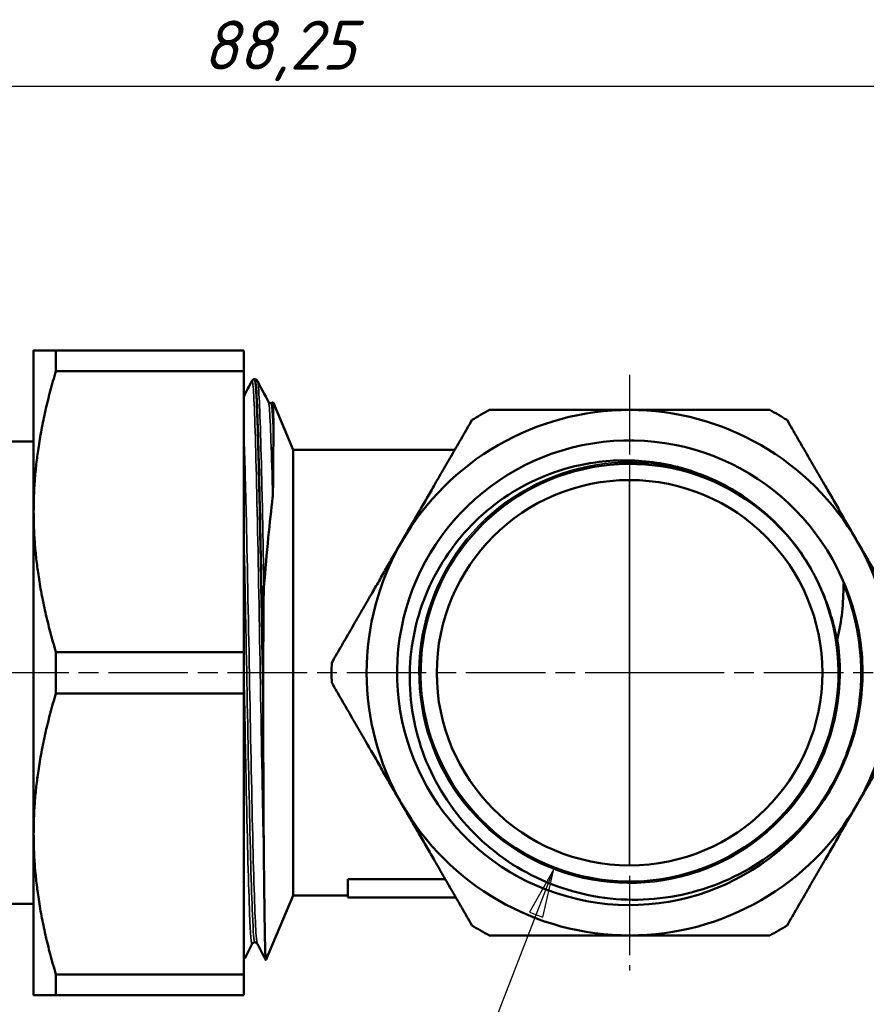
# Model space of a CAD drawing. Header units: millimetres. Extents: x -127 to 748, y -69 to 356.
# Tile 6 of 16: x 58 to 118, y 99 to 169. Entities that reach past the tile are written whole.
import ezdxf

# ---------------------------------------------------------------- set-up
doc = ezdxf.new("R2010")
doc.units = ezdxf.units.MM
doc.linetypes.add('CHAIN', pattern=[0.7087, 0.4724, -0.0591, 0.1181, -0.0591])
for name, color, linetype, lineweight in [('Видимые тонкие (ГОСТ)', 7, 'Continuous', 35), ('Видимый контур (ГОСТ)', 7, 'Continuous', 50), ('Маркер центра (ГОСТ)', 7, 'Continuous', 25), ('Размер (ГОСТ)', 7, 'Continuous', 25)]:
    doc.layers.add(name, color=color, linetype=linetype, lineweight=lineweight)
doc.styles.add('Обычный текст (ГОСТ)', font='GOST Common Italic.ttf')
doc.dimstyles.new('Обычный (ГОСТ)', dxfattribs={"dimtxt": 3.5, "dimasz": 3.5, "dimexe": 1, "dimexo": 0, "dimgap": 0.5, "dimtad": 1, "dimrnd": 1e-08, "dimtxsty": 'Обычный текст (ГОСТ)', "dimblk": 'Filled-1', "dimcen": 0.09, "dimdle": 15, "dimclrd": 256, "dimclre": 256, "dimclrt": 256, "dimazin": 2, "dimtfac": 0.714286, "dimtdec": 3, "dimtmove": 0, "dimatfit": 3, "dimfxl": 1, "dimtolj": 1, "dimlwd": 25, "dimlwe": 25, "dimarcsym": 0})

# ---------------------------------------------------------------- blocks, each defined once
blk = doc.blocks.new('Filled-1')
at = {"color": 0}
for p, q in [((0, 0), (-1, 0.143)), ((-1, 0.143), (-1, -0.143)), ((-1, 0), (0, 0)), ((-1, -0.143), (0, 0))]:
    blk.add_line(p, q, dxfattribs=at)
at = {"color": 0, "flags": 128}
blk.add_lwpolyline([(-1, -0.143), (0, 0), (-1, 0.143), (-1, -0.143)], dxfattribs=at)
at = {"color": 0}
blk.add_solid([(-1, -0.143), (0, 0), (-1, 0.143), (-1, -0.143)], dxfattribs=at)
blk = doc.blocks.new('*D9')
at = {"layer": 'Defpoints', "color": 0, "linetype": 'Continuous', "transparency": 16777216}
for p in [(34.427, 164.675), (34.427, 137.663), (122.677, 122.835)]:
    blk.add_point(p, dxfattribs=at)
at = {"layer": 'Размер (ГОСТ)', "linetype": 'Continuous', "lineweight": 25, "transparency": 16777216}
for p, q in [((34.427, 137.663), (34.427, 165.675)), ((122.677, 122.835), (122.677, 165.675)), ((119.177, 164.675), (37.927, 164.675))]:
    blk.add_line(p, q, dxfattribs=at)
at = {"layer": 'Размер (ГОСТ)', "linetype": 'Continuous', "lineweight": 25, "transparency": 16777216, "xscale": 3.5, "yscale": 3.5, "zscale": 3.5, "rotation": 180}
blk.add_blockref('Filled-1', (34.427, 164.675), dxfattribs=at)
at = {"layer": 'Размер (ГОСТ)', "linetype": 'Continuous', "lineweight": 25, "transparency": 16777216, "xscale": 3.5, "yscale": 3.5, "zscale": 3.5}
blk.add_blockref('Filled-1', (122.677, 164.675), dxfattribs=at)
at = {"layer": 'Размер (ГОСТ)', "linetype": 'Continuous', "lineweight": 25, "transparency": 16777216, "insert": (70.997, 169.375), "char_height": 3.5, "attachment_point": 1, "style": 'Обычный текст (ГОСТ)'}
blk.add_mtext('\\A1;88,25', dxfattribs=at)
blk = doc.blocks.new('*D13')
at = {"layer": 'Defpoints', "color": 0, "linetype": 'Continuous', "transparency": 16777216}
for p in [(101.43, 122.838), (96.024, 108.824)]:
    blk.add_point(p, dxfattribs=at)
at = {"layer": 'Размер (ГОСТ)', "linetype": 'Continuous', "lineweight": 25, "transparency": 16777216}
for p, q in [((86.904, 85.179), (94.764, 105.558)), ((70.569, 85.179), (86.904, 85.179))]:
    blk.add_line(p, q, dxfattribs=at)
at = {"layer": 'Размер (ГОСТ)', "linetype": 'Continuous', "lineweight": 25, "transparency": 16777216, "xscale": 3.5, "yscale": 3.5, "zscale": 3.5, "rotation": 68.90749392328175}
blk.add_blockref('Filled-1', (96.024, 108.824), dxfattribs=at)
at = {"layer": 'Размер (ГОСТ)', "linetype": 'Continuous', "lineweight": 25, "transparency": 16777216, "insert": (70.569, 89.181), "char_height": 3.5, "attachment_point": 1, "style": 'Обычный текст (ГОСТ)'}
blk.add_mtext('\\A1; \\fGOST Common|b0|i1;\\H3.5000;G 1"', dxfattribs=at)

msp = doc.modelspace()

# ---------------------------------------------------------------- linework, layer by layer
at = {"layer": 'Видимые тонкие (ГОСТ)'}
msp.add_line((101.417, 136.585), (101.417, 109.085), dxfattribs=at)
for points, knots in [([(74.497, 143.655), (74.507, 143.674), (74.516, 143.672), (74.526, 143.646), (74.603, 143.444), (74.679, 141.833), (74.756, 139.114), (74.832, 136.406), (74.908, 132.611), (74.985, 128.429), (75.061, 124.239), (75.138, 119.682), (75.214, 115.603), (75.26, 113.151), (75.306, 110.874), (75.352, 108.928)], [26.669797, 26.669797, 26.669797, 26.669797, 26.749943, 26.749943, 26.749943, 27.377399, 27.377399, 27.377399, 28.002455, 28.002455, 28.002455, 28.628861, 28.628861, 28.628861, 29.005237, 29.005237, 29.005237, 29.005237]), ([(74.897, 143.649), (74.925, 143.597), (74.953, 143.365), (74.981, 142.95), (75.058, 141.818), (75.134, 139.331), (75.211, 135.951), (75.257, 133.885), (75.304, 131.495), (75.351, 128.952)], [33.020463, 33.020463, 33.020463, 33.020463, 33.250045, 33.250045, 33.250045, 33.876504, 33.876504, 33.876504, 34.259489, 34.259489, 34.259489, 34.259489]), ([(75.668, 142.171), (75.691, 142.13), (75.713, 141.978), (75.736, 141.714), (75.815, 140.795), (75.894, 138.52), (75.973, 135.336)], [33.0230383, 33.0230383, 33.0230383, 33.0230383, 33.2088784, 33.2088784, 33.2088784, 33.8553396, 33.8553396, 33.8553396, 33.8553396]), ([(75.847, 142.066), (75.875, 142.068), (75.903, 141.904), (75.931, 141.572), (75.961, 141.206), (75.992, 140.641), (76.023, 139.896)], [32.9867229, 32.9867229, 32.9867229, 32.9867229, 33.2153847, 33.2153847, 33.2153847, 33.4670858, 33.4670858, 33.4670858, 33.4670858]), ([(73.927, 139.709), (73.983, 138.241), (74.04, 136.173), (74.096, 133.699), (74.175, 130.271), (74.253, 126.081), (74.331, 121.943), (74.409, 117.825), (74.487, 113.78), (74.565, 110.587), (74.643, 107.401), (74.721, 105.081), (74.799, 104.072), (74.825, 103.737), (74.85, 103.547), (74.876, 103.499)], [27.214994, 27.214994, 27.214994, 27.214994, 27.678356, 27.678356, 27.678356, 28.320401, 28.320401, 28.320401, 28.959475, 28.959475, 28.959475, 29.597208, 29.597208, 29.597208, 29.808815, 29.808815, 29.808815, 29.808815]), ([(116.252, 125.274), (116.805, 121.912), (116.171, 118.367), (114.486, 115.406), (112.802, 112.446), (110.081, 110.089), (106.91, 108.846), (103.74, 107.604), (100.143, 107.483), (96.896, 108.51), (93.651, 109.536), (90.778, 111.702), (88.899, 114.541), (87.02, 117.378), (86.148, 120.868), (86.47, 124.255), (86.791, 127.642), (88.304, 130.904), (90.683, 133.337), (93.06, 135.769), (96.286, 137.356), (99.664, 137.755), (102.145, 138.049), (104.695, 137.7), (107.015, 136.776)], [2.978525, 2.978525, 2.978525, 2.978525, 3.658769, 3.658769, 3.658769, 4.338823, 4.338823, 4.338823, 5.01869, 5.01869, 5.01869, 5.698373, 5.698373, 5.698373, 6.377878, 6.377878, 6.377878, 7.057208, 7.057208, 7.057208, 7.736366, 7.736366, 7.736366, 8.2352, 8.2352, 8.2352, 8.2352]), ([(73.927, 132.617), (73.972, 130.581), (74.017, 128.325), (74.062, 125.992), (74.139, 121.968), (74.217, 117.735), (74.295, 114.1), (74.373, 110.44), (74.451, 107.407), (74.529, 105.587), (74.585, 104.284), (74.641, 103.608), (74.697, 103.602)], [27.740666, 27.740666, 27.740666, 27.740666, 28.109457, 28.109457, 28.109457, 28.745635, 28.745635, 28.745635, 29.386205, 29.386205, 29.386205, 29.84513, 29.84513, 29.84513, 29.84513]), ([(116.675, 129.146), (118.073, 125.768), (118.305, 121.921), (117.323, 118.399), (116.751, 116.35), (115.769, 114.419), (114.468, 112.735)], [2.749167, 2.749167, 2.749167, 2.749167, 3.413699, 3.413699, 3.413699, 3.800511, 3.800511, 3.800511, 3.800511]), ([(73.927, 122.99), (73.983, 120.021), (74.039, 117.047), (74.095, 114.376), (74.173, 110.656), (74.252, 107.544), (74.33, 105.644), (74.393, 104.121), (74.455, 103.382), (74.518, 103.496)], [28.266338, 28.266338, 28.266338, 28.266338, 28.726659, 28.726659, 28.726659, 29.367744, 29.367744, 29.367744, 29.881446, 29.881446, 29.881446, 29.881446])]:
    msp.add_open_spline(points, degree=3, knots=knots, dxfattribs=at)
at = {"layer": 'Видимый контур (ГОСТ)'}
for p, q in [((58.927, 145.835), (58.927, 134.335)), ((60.514, 144.362), (60.514, 145.835)), ((60.514, 145.835), (73.927, 145.835)), ((73.927, 145.835), (73.927, 144.362)), ((60.514, 144.362), (73.927, 144.362)), ((73.927, 124.307), (73.927, 144.362)), ((74.701, 143.785), (74.693, 143.785)), ((77.427, 138.735), (75.999, 142.135)), ((49.427, 139.335), (58.927, 139.335)), ((77.427, 106.935), (77.427, 138.735)), ((88.956, 138.735), (77.427, 138.735)), ((58.927, 134.335), (58.927, 111.335)), ((60.514, 121.362), (60.514, 124.307)), ((60.514, 124.307), (73.927, 124.307)), ((73.927, 124.307), (73.927, 121.362)), ((60.514, 121.362), (73.927, 121.362)), ((73.927, 101.307), (73.927, 121.362)), ((58.927, 111.335), (58.927, 99.835)), ((81.345, 106.785), (81.345, 108.092)), ((81.345, 108.092), (88.288, 108.092)), ((77.427, 106.935), (75.491, 102.325)), ((81.345, 106.935), (77.427, 106.935)), ((49.427, 106.335), (58.927, 106.335)), ((89.043, 106.785), (81.345, 106.785)), ((60.514, 99.835), (60.514, 101.307)), ((60.514, 101.307), (73.927, 101.307)), ((73.927, 101.307), (73.927, 99.835)), ((60.514, 99.835), (73.927, 99.835))]:
    msp.add_line(p, q, dxfattribs=at)
msp.add_circle((101.427, 122.835), 13.75, dxfattribs=at)
for radius, start, end in [(18.75, 90, 150), (21.25, 118.07249, 121.92751), (18.75, 30, 90), (21.25, 58.07249, 61.92751), (16.579, 18.99259, 339.55255), (18.75, 150, 210), (18.75, 330, 30), (14.908, 27.58609, 28.84137), (21.25, 178.07249, 181.92751), (18.75, 210, 270), (18.75, 270, 330), (21.25, 238.07249, 241.92751), (21.25, 298.07249, 301.92751)]:
    msp.add_arc((101.427, 122.835), radius, start, end, dxfattribs=at)
for major_axis in [(7.394, -12.807), (-7.394, 12.807)]:
    msp.add_ellipse((129.506, 86.919), major_axis=major_axis, ratio=0.57735, dxfattribs=at)
for points, weights in [([(58.927, 145.835), (58.927, 145.835), (60.514, 145.835)], [1, 1.03740226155, 1.01549453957]), ([(60.514, 144.362), (58.927, 139.066), (58.927, 134.335)], [1.01549453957, 1.03740226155, 1]), ([(91.427, 141.585), (96.739, 141.585), (101.427, 141.585)], [1.01127330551, 1.03860075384, 1]), ([(101.427, 141.585), (106.114, 141.585), (111.427, 141.585)], [1, 1.03860075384, 1.01127330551]), ([(85.189, 132.21), (87.532, 136.269), (90.189, 140.87)], [1, 1.03860075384, 1.01127330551]), ([(112.665, 140.87), (115.321, 136.269), (117.665, 132.21)], [1.01127330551, 1.03860075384, 1]), ([(58.927, 134.335), (58.927, 129.604), (60.514, 124.307)], [1, 1.03740226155, 1.01549453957]), ([(80.189, 123.55), (82.845, 128.15), (85.189, 132.21)], [1.01127330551, 1.03860075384, 1]), ([(117.665, 132.21), (120.008, 128.15), (122.665, 123.55)], [1, 1.03860075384, 1.01127330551]), ([(85.189, 113.46), (82.845, 117.519), (80.189, 122.12)], [1, 1.03860075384, 1.01127330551]), ([(122.665, 122.12), (120.008, 117.519), (117.665, 113.46)], [1.01127330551, 1.03860075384, 1]), ([(60.514, 121.362), (58.927, 116.066), (58.927, 111.335)], [1.01549453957, 1.03740226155, 1]), ([(90.189, 104.8), (87.532, 109.4), (85.189, 113.46)], [1.01127330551, 1.03860075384, 1]), ([(117.665, 113.46), (115.321, 109.4), (112.665, 104.8)], [1, 1.03860075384, 1.01127330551]), ([(58.927, 111.335), (58.927, 106.604), (60.514, 101.307)], [1, 1.03740226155, 1.01549453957]), ([(101.427, 104.085), (96.739, 104.085), (91.427, 104.085)], [1, 1.03860075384, 1.01127330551]), ([(111.427, 104.085), (106.114, 104.085), (101.427, 104.085)], [1.01127330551, 1.03860075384, 1]), ([(60.514, 99.835), (58.927, 99.835), (58.927, 99.835)], [1.01549453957, 1.03740226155, 1])]:
    msp.add_rational_spline(points, weights, degree=2, dxfattribs=at)
for points in [[(73.927, 142.562), (74.117, 142.927), (74.307, 143.291), (74.497, 143.656)], [(74.897, 143.656), (75.154, 143.163), (75.411, 142.67), (75.668, 142.177)], [(75.302, 120.911), (75.302, 121.064), (75.302, 121.217), (75.302, 121.369)], [(114.475, 112.731), (115.522, 114.028), (116.361, 115.485), (116.962, 117.043)], [(74.518, 103.493), (74.321, 103.114), (74.124, 102.736), (73.927, 102.358)], [(75.485, 102.324), (75.282, 102.713), (75.079, 103.103), (74.876, 103.493)]]:
    msp.add_open_spline(points, degree=3, dxfattribs=at)
for points, knots in [([(74.497, 143.656), (74.506, 143.673), (74.518, 143.695), (74.558, 143.734), (74.577, 143.749), (74.627, 143.774), (74.659, 143.783), (74.693, 143.785)], [0, 0, 0, 0, 0.03570734, 0.03570734, 0.0543047, 0.0543047, 0.07357468, 0.07357468, 0.07357468, 0.07357468]), ([(74.693, 143.777), (74.735, 143.777), (74.777, 143.371), (74.819, 142.564), (74.895, 141.1), (74.971, 138.322), (75.047, 134.741), (75.123, 131.158), (75.199, 126.789), (75.275, 122.436), (75.284, 121.927), (75.293, 121.418), (75.302, 120.911)], [26.702848, 26.702848, 26.702848, 26.702848, 27.046603, 27.046603, 27.046603, 27.669899, 27.669899, 27.669899, 28.293388, 28.293388, 28.293388, 28.366286, 28.366286, 28.366286, 28.366286]), ([(74.701, 143.785), (74.747, 143.783), (74.791, 143.765), (74.846, 143.728), (74.862, 143.709), (74.885, 143.679), (74.892, 143.667), (74.897, 143.656)], [0, 0, 0, 0, 0.02664203, 0.02664203, 0.05117085, 0.05117085, 0.07353868, 0.07353868, 0.07353868, 0.07353868]), ([(75.302, 121.369), (75.226, 125.717), (75.149, 130.152), (75.073, 133.858), (74.997, 137.564), (74.921, 140.523), (74.845, 142.19), (74.797, 143.24), (74.749, 143.774), (74.701, 143.778)], [-34.627543, -34.627543, -34.627543, -34.627543, -34.003415, -34.003415, -34.003415, -33.379408, -33.379408, -33.379408, -32.986723, -32.986723, -32.986723, -32.986723]), ([(75.668, 142.177), (75.673, 142.168), (75.68, 142.152), (75.716, 142.118), (75.734, 142.104), (75.783, 142.081), (75.815, 142.073), (75.847, 142.073)], [0, 0, 0, 0, 0.03588007, 0.03588007, 0.05469033, 0.05469033, 0.0742083, 0.0742083, 0.0742083, 0.0742083]), ([(75.847, 142.073), (75.893, 142.073), (75.936, 142.09), (75.978, 142.118), (75.989, 142.128), (75.997, 142.136)], [0, 0, 0, 0, 0.02745473, 0.02745473, 0.04185938, 0.04185938, 0.04185938, 0.04185938]), ([(76.023, 139.896), (76.023, 140.907), (76.019, 141.588), (76.007, 142.069), (76.003, 142.142), (75.997, 142.136)], [-1.2645699, -1.2645699, -1.2645699, -1.2645699, -0.6064909, -0.6064909, -0.2954554, -0.2954554, -0.2954554, -0.2954554]), ([(75.973, 135.336), (75.989, 135.468), (76.001, 136.136), (76.018, 137.823), (76.022, 138.926), (76.023, 139.896)], [-1.210623, -1.210623, -1.210623, -1.210623, -0.629634, -0.629634, 0, 0, 0, 0]), ([(107.017, 136.781), (105.763, 137.316), (104.441, 137.678), (101.73, 138.039), (100.352, 138.034), (97.025, 137.569), (95.129, 136.911), (91.68, 134.898), (90.163, 133.558), (87.716, 130.359), (86.815, 128.528), (85.756, 124.608), (85.616, 122.555), (86.13, 118.492), (86.785, 116.523), (88.819, 112.931), (90.184, 111.345), (93.457, 108.773), (95.337, 107.817), (99.373, 106.671), (101.492, 106.498), (105.695, 106.974), (107.738, 107.625), (111.475, 109.677), (113.13, 111.065), (114.475, 112.731)], [-7.020439, -7.020439, -7.020439, -7.020439, -6.610589, -6.610589, -6.198309, -6.198309, -5.600832, -5.600832, -4.998386, -4.998386, -4.390971, -4.390971, -3.778587, -3.778587, -3.161237, -3.161237, -2.538919, -2.538919, -1.911636, -1.911636, -1.279388, -1.279388, -0.642175, -0.642175, 0, 0, 0, 0]), ([(114.484, 130.026), (114.254, 130.445), (114.004, 130.853), (113.734, 131.247), (111.829, 134.034), (108.95, 136.141), (105.717, 137.112), (102.454, 138.093), (98.853, 137.909), (95.706, 136.602), (92.572, 135.299), (89.911, 132.892), (88.301, 129.904), (86.696, 126.923), (86.149, 123.386), (86.779, 120.06), (87.408, 116.74), (89.205, 113.653), (91.782, 111.467), (94.392, 109.252), (97.785, 107.979), (101.208, 107.928), (104.594, 107.879), (107.985, 109.025), (110.646, 111.119), (113.351, 113.248), (115.281, 116.342), (116.003, 119.708), (116.725, 123.074), (116.234, 126.687), (114.64, 129.738)], [-8.921401, -8.921401, -8.921401, -8.921401, -8.825204, -8.825204, -8.825204, -8.145895, -8.145895, -8.145895, -7.460174, -7.460174, -7.460174, -6.777235, -6.777235, -6.777235, -6.095935, -6.095935, -6.095935, -5.416011, -5.416011, -5.416011, -4.727039, -4.727039, -4.727039, -4.045702, -4.045702, -4.045702, -3.352913, -3.352913, -3.352913, -2.660124, -2.660124, -2.660124, -2.660124]), ([(114.485, 130.026), (113.651, 131.545), (112.571, 132.908), (110.019, 135.199), (108.58, 136.113), (107.017, 136.781)], [-1.03028, -1.03028, -1.03028, -1.03028, -0.510158, -0.510158, 0, 0, 0, 0]), ([(75.351, 128.952), (75.453, 130.202), (75.556, 131.384), (75.763, 133.525), (75.867, 134.485), (75.973, 135.336)], [-0.8283329, -0.8283329, -0.8283329, -0.8283329, -0.4064294, -0.4064294, 0, 0, 0, 0]), ([(116.252, 125.274), (116.251, 125.272), (116.251, 125.27), (116.25, 125.267), (116.249, 125.266), (116.248, 125.264), (116.247, 125.264), (116.246, 125.263), (116.246, 125.263), (116.245, 125.263), (116.244, 125.263), (116.243, 125.263), (116.242, 125.264), (116.24, 125.266), (116.238, 125.268), (116.233, 125.276), (116.228, 125.286), (116.208, 125.34), (116.188, 125.411), (116.114, 125.7), (116.042, 126.01), (115.712, 127.226), (115.335, 128.41), (114.64, 129.738)], [-0.8134018, -0.8134018, -0.8134018, -0.8134018, -0.8050583, -0.8050583, -0.7987097, -0.7987097, -0.7952864, -0.7952864, -0.7926084, -0.7926084, -0.7896911, -0.7896911, -0.785306, -0.785306, -0.7764217, -0.7764217, -0.7466057, -0.7466057, -0.6561553, -0.6561553, -0.4497475, -0.4497475, 0, 0, 0, 0]), ([(75.302, 121.369), (75.302, 122.928), (75.304, 124.499), (75.318, 127.271), (75.328, 128.186), (75.342, 128.775), (75.346, 128.895), (75.351, 128.952)], [-0.137115, -0.137115, -0.137115, -0.137115, -0.0720145, -0.0720145, -0.0194291, -0.0194291, 0, 0, 0, 0]), ([(116.675, 129.146), (116.689, 128.481), (116.659, 127.817), (116.516, 126.522), (116.405, 125.893), (116.252, 125.274)], [-0.3999135, -0.3999135, -0.3999135, -0.3999135, -0.1961278, -0.1961278, 0, 0, 0, 0]), ([(117.104, 128.231), (117.041, 128.397), (116.976, 128.562), (116.825, 128.91), (116.757, 129.049), (116.709, 129.128), (116.699, 129.142), (116.689, 129.153), (116.687, 129.156), (116.684, 129.158), (116.683, 129.159), (116.681, 129.159), (116.681, 129.159), (116.679, 129.159), (116.679, 129.159), (116.678, 129.159), (116.678, 129.158), (116.677, 129.157), (116.676, 129.156), (116.675, 129.153), (116.675, 129.15), (116.675, 129.146)], [-0.05579095, -0.05579095, -0.05579095, -0.05579095, -0.03391697, -0.03391697, -0.00889718, -0.00889718, -0.004251, -0.004251, -0.00295858, -0.00295858, -0.00243222, -0.00243222, -0.00213379, -0.00213379, -0.00188687, -0.00188687, -0.00160746, -0.00160746, -0.00117006, -0.00117006, 0, 0, 0, 0]), ([(117.104, 128.231), (117.171, 128.045), (117.236, 127.853), (117.816, 126.031), (118.067, 124.329), (118.045, 122.624)], [0.207089, 0.207089, 0.207089, 0.207089, 0.2389505, 0.2389505, 0.4988051, 0.4988051, 0.4988051, 0.4988051]), ([(118.045, 122.624), (118.024, 120.919), (117.73, 119.224), (117.105, 117.419), (117.034, 117.228), (116.962, 117.043)], [0, 0, 0, 0, 0.5115469, 0.5115469, 0.5740324, 0.5740324, 0.5740324, 0.5740324]), ([(75.352, 108.928), (75.335, 110.485), (75.324, 112.27), (75.307, 116.32), (75.302, 118.59), (75.302, 120.911)], [-1.338721, -1.338721, -1.338721, -1.338721, -0.699277, -0.699277, 0, 0, 0, 0]), ([(75.491, 102.325), (75.487, 102.317), (75.484, 102.322), (75.459, 102.451), (75.438, 103.088), (75.395, 105.342), (75.373, 106.946), (75.352, 108.928)], [-1.74313, -1.74313, -1.74313, -1.74313, -1.618019, -1.618019, -0.812213, -0.812213, 0, 0, 0, 0]), ([(74.697, 103.597), (74.652, 103.597), (74.608, 103.58), (74.557, 103.545), (74.543, 103.529), (74.525, 103.507), (74.521, 103.498), (74.518, 103.493)], [0, 0, 0, 0, 0.02745473, 0.02745473, 0.05146238, 0.05146238, 0.074177, 0.074177, 0.074177, 0.074177]), ([(74.876, 103.493), (74.871, 103.502), (74.864, 103.517), (74.828, 103.552), (74.81, 103.566), (74.761, 103.588), (74.729, 103.597), (74.697, 103.597)], [0, 0, 0, 0, 0.03588007, 0.03588007, 0.05469033, 0.05469033, 0.0742083, 0.0742083, 0.0742083, 0.0742083])]:
    msp.add_open_spline(points, degree=3, knots=knots, dxfattribs=at)
at = {"layer": 'Маркер центра (ГОСТ)', "linetype": 'CHAIN', "ltscale": 11.993792}
for p, q in [((101.427, 144.085), (101.427, 120.335)), ((101.427, 125.335), (101.427, 101.585)), ((103.927, 122.835), (32.609, 122.835)), ((125.177, 122.835), (98.927, 122.835))]:
    msp.add_line(p, q, dxfattribs=at)
at = {"layer": 'Маркер центра (ГОСТ)', "linetype": 'CHAIN', "ltscale": 2.777527}
for p, q in [((101.427, 125.335), (101.427, 120.335)), ((101.427, 125.335), (101.427, 120.335)), ((103.927, 122.835), (98.927, 122.835)), ((103.927, 122.835), (98.927, 122.835))]:
    msp.add_line(p, q, dxfattribs=at)

# ---------------------------------------------------------------- dimensions: what is measured, and where the dimension line sits
at = {"layer": 'Размер (ГОСТ)', "linetype": 'Continuous', "lineweight": 25}
dim = msp.add_linear_dim(base=(34.427, 164.675), p1=(122.677, 122.835), p2=(34.427, 137.663), angle=180, dimstyle='Обычный (ГОСТ)', override={"dimgap": 0.5, "dimdec": 2, "dimtol": 0, "dimlim": 0, "dimtp": 0, "dimtm": 0, "dimtdec": 3, "dimtofl": 0, "dimatfit": 1}, dxfattribs=at)
dim.commit()
dim.dimension.update_dxf_attribs({"geometry": '*D9', "text_midpoint": (76.59, 164.675), "dimtype": 160})
dim = msp.add_radius_dim(center=(101.43, 122.838), mpoint=(96.024, 108.824), text=' \\fGOST Common|b0|i1;\\H3.5000;G 1"', dimstyle='Обычный (ГОСТ)', override={"dimgap": 0.5, "dimtih": 1, "dimtoh": 1, "dimdec": 2, "dimlfac": 1, "dimcen": 0, "dimtol": 0, "dimlim": 0, "dimtp": 0, "dimtm": 0, "dimtdec": 3, "dimtofl": 0}, dxfattribs=at)
dim.commit()
dim.dimension.update_dxf_attribs({"geometry": '*D13', "text_midpoint": (75.474, 85.179), "dimtype": 164})

doc.saveas('drawing.dxf')
